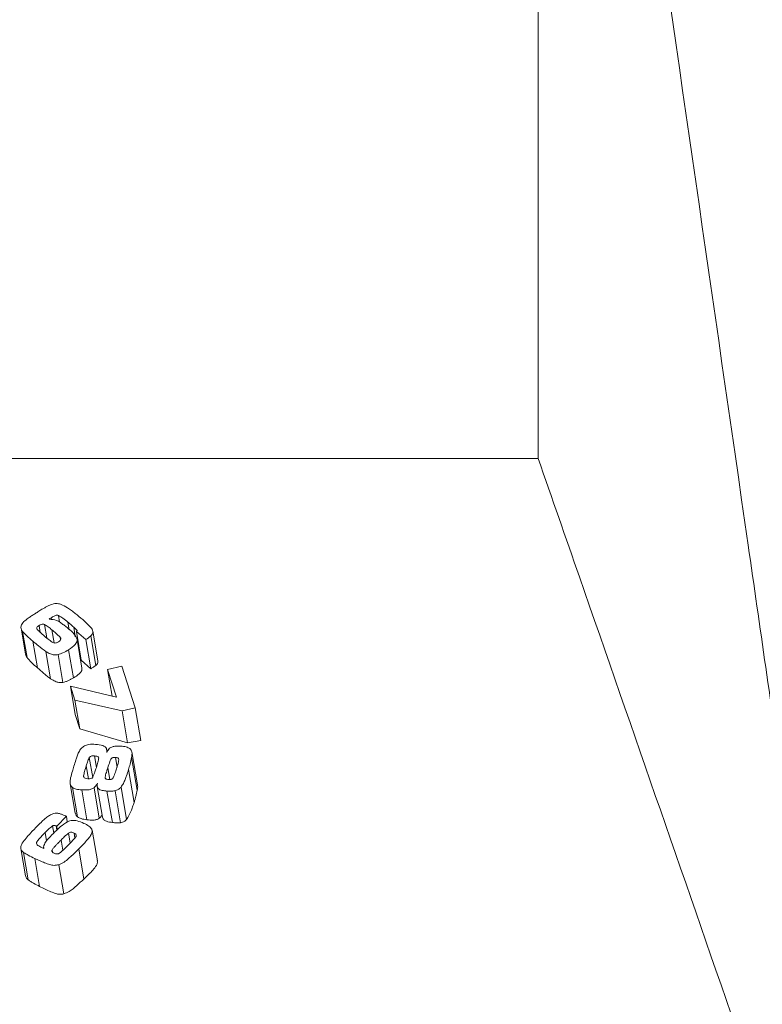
# Model space of a CAD drawing. Header units: millimetres. Extents: x -102560 to 77680, y 7163 to 33028.
# Tile 25 of 80: x -95334 to -95301, y 13977 to 14022. Entities that reach past the tile are written whole.
import ezdxf
from ezdxf import colors
from ezdxf.entities.mleader import LeaderData, LeaderLine
from ezdxf.math import Vec2, Vec3

# ---------------------------------------------------------------- set-up
doc = ezdxf.new("R2010")
doc.units = ezdxf.units.MM
for name, color, linetype, lineweight in [('RR_IWK_opisy', 7, 'Continuous', 0), ('RR_IWK_opisy_piony', 7, 'Continuous', 0), ('RR_IWK_urzadzenia', 7, 'Continuous', 13)]:
    doc.layers.add(name, color=color, linetype=linetype, lineweight=lineweight)
doc.styles.add('RR', font='GARA.TTF', dxfattribs={"height": 200})

# ---------------------------------------------------------------- blocks, each defined once
blk = doc.blocks.new('_None')

msp = doc.modelspace()

# ---------------------------------------------------------------- linework, layer by layer
at = {"layer": 'RR_IWK_urzadzenia', "color": 7, "linetype": 'Continuous', "lineweight": 13}
for p, q in [((-95310.717, 14064.111), (-95310.717, 14002.111)), ((-95310.717, 14002.111), (-95364.757, 14002.111)), ((-95332.404, 13994.696), (-95332.455, 13994.993)), ((-95333.275, 13994.219), (-95333.33, 13994.542)), ((-95332.978, 13993.973), (-95333.082, 13994.583)), ((-95332.771, 13994.804), (-95332.785, 13994.886)), ((-95334.148, 13994.423), (-95333.946, 13993.245)), ((-95333.876, 13993.091), (-95334.078, 13994.273)), ((-95331.21, 13993.902), (-95331.641, 13994.261)), ((-95331.419, 13992.966), (-95331.641, 13994.261)), ((-95330.664, 13992.941), (-95330.893, 13994.278)), ((-95333.405, 13992.62), (-95333.611, 13993.823)), ((-95332.354, 13993.892), (-95332.373, 13994.006)), ((-95331.388, 13992.606), (-95331.61, 13993.905)), ((-95330.984, 13992.581), (-95331.21, 13993.902)), ((-95330.756, 13992.733), (-95330.984, 13994.066)), ((-95332.81, 13992.128), (-95333.02, 13993.359)), ((-95332.258, 13991.961), (-95332.473, 13993.22)), ((-95331.773, 13992.161), (-95331.992, 13993.442)), ((-95331.419, 13992.966), (-95330.984, 13992.581)), ((-95330.231, 13992.545), (-95329.588, 13992.702)), ((-95329.827, 13991.294), (-95330.231, 13992.545)), ((-95330.025, 13991.342), (-95330.231, 13992.545)), ((-95329.588, 13992.702), (-95328.978, 13990.811)), ((-95331.708, 13991.159), (-95331.914, 13991.795)), ((-95331.914, 13991.795), (-95329.827, 13991.294)), ((-95331.692, 13990.499), (-95331.914, 13991.795)), ((-95329.569, 13990.668), (-95331.708, 13991.159)), ((-95331.484, 13989.848), (-95331.708, 13991.159)), ((-95328.978, 13990.811), (-95329.569, 13990.668)), ((-95329.322, 13989.222), (-95329.569, 13990.668)), ((-95328.724, 13989.326), (-95328.978, 13990.811)), ((-95331.692, 13990.499), (-95331.484, 13989.848)), ((-95331.484, 13989.848), (-95329.322, 13989.222)), ((-95329.322, 13989.222), (-95328.724, 13989.326)), ((-95330.249, 13988.807), (-95330.268, 13988.918)), ((-95328.87, 13987.317), (-95329.125, 13988.806)), ((-95330.902, 13987.655), (-95331.056, 13988.556)), ((-95330.732, 13988.11), (-95330.821, 13988.629)), ((-95329.796, 13988.124), (-95329.871, 13988.562)), ((-95328.883, 13987.071), (-95329.138, 13988.561)), ((-95329.025, 13986.522), (-95329.279, 13988.007)), ((-95331.305, 13987.681), (-95331.312, 13987.719)), ((-95331.915, 13987.361), (-95331.689, 13986.036)), ((-95331.587, 13985.862), (-95331.814, 13987.193)), ((-95331.168, 13985.734), (-95331.4, 13987.089)), ((-95330.603, 13985.8), (-95330.841, 13987.188)), ((-95330.694, 13987.245), (-95330.455, 13985.849)), ((-95330.011, 13985.609), (-95330.254, 13987.034)), ((-95329.638, 13985.603), (-95329.886, 13987.052)), ((-95329.367, 13985.744), (-95329.618, 13987.211)), ((-95332.094, 13985.892), (-95332.533, 13985.45)), ((-95332.051, 13985.641), (-95332.094, 13985.892)), ((-95332.665, 13985.13), (-95332.72, 13985.455)), ((-95332.526, 13985.262), (-95332.559, 13985.459)), ((-95332.504, 13985.282), (-95332.533, 13985.45)), ((-95330.689, 13983.87), (-95330.927, 13985.265)), ((-95331.915, 13984.684), (-95331.991, 13985.131)), ((-95331.707, 13984.917), (-95331.744, 13985.132)), ((-95334.159, 13984.433), (-95333.948, 13983.201)), ((-95333.116, 13984.433), (-95333.119, 13984.456)), ((-95332.727, 13984.275), (-95332.742, 13984.363)), ((-95331.302, 13983.046), (-95331.535, 13984.411)), ((-95333.824, 13983.015), (-95334.036, 13984.254)), ((-95333.308, 13982.718), (-95333.524, 13983.981)), ((-95332.214, 13982.376), (-95332.439, 13983.695))]:
    msp.add_line(p, q, dxfattribs=at)
at = {"layer": 'RR_IWK_urzadzenia', "color": 8, "linetype": 'Continuous', "lineweight": 13}
for p, q in [((-95331.965, 13994.335), (-95332.026, 13994.692)), ((-95332.648, 13993.751), (-95332.749, 13994.34)), ((-95331.688, 13994.032), (-95331.762, 13994.467)), ((-95331.094, 13987.597), (-95331.194, 13988.18)), ((-95330.128, 13987.556), (-95330.22, 13988.092)), ((-95332.995, 13984.774), (-95333.06, 13985.153)), ((-95332.256, 13984.353), (-95332.335, 13984.814))]:
    msp.add_line(p, q, dxfattribs=at)
at = {"layer": 'RR_IWK_urzadzenia', "color": 7, "linetype": 'Continuous', "lineweight": 13}
for points, knots in [([(-95310.717, 14064.111), (-95307.542, 14042.135), (-95303.835, 14016.474), (-95300.139, 13990.799), (-95299.608, 13987.111)], [0, 0, 0, 0, 0.856379, 1, 1, 1, 1]), ([(-95310.717, 14002.111), (-95310.093, 14000.321), (-95307.022, 13991.498), (-95303.957, 13982.658), (-95301.514, 13975.611)], [0, 0, 0, 0, 0.202919, 1, 1, 1, 1]), ([(-95333.384, 13995.156), (-95333.323, 13995.194), (-95333.221, 13995.258), (-95333.076, 13995.345), (-95332.951, 13995.415), (-95332.86, 13995.455), (-95332.815, 13995.474)], [0, 0, 0, 0, 0.340012, 0.560022, 0.78002, 1, 1, 1, 1]), ([(-95332.815, 13995.474), (-95332.727, 13995.503), (-95332.571, 13995.555), (-95332.422, 13995.52), (-95332.356, 13995.505)], [0, 0, 0, 0, 0.559565, 1, 1, 1, 1]), ([(-95332.356, 13995.505), (-95332.248, 13995.453), (-95332.07, 13995.368), (-95331.862, 13995.215), (-95331.689, 13995.085), (-95331.579, 13994.994), (-95331.524, 13994.949)], [0, 0, 0, 0, 0.339403, 0.559588, 0.779792, 1, 1, 1, 1]), ([(-95334.021, 13994.714), (-95333.955, 13994.768), (-95333.846, 13994.858), (-95333.676, 13994.969), (-95333.53, 13995.063), (-95333.433, 13995.125), (-95333.384, 13995.156)], [0, 0, 0, 0, 0.3398113, 0.5598724, 0.7799337, 1, 1, 1, 1]), ([(-95332.455, 13994.993), (-95332.476, 13994.998), (-95332.518, 13995.009), (-95332.589, 13994.992), (-95332.678, 13994.951), (-95332.741, 13994.913), (-95332.785, 13994.886)], [0, 0, 0, 0, 0.185657, 0.371776, 0.558889, 1, 1, 1, 1]), ([(-95332.026, 13994.692), (-95332.098, 13994.754), (-95332.228, 13994.864), (-95332.385, 13994.954), (-95332.455, 13994.993)], [0, 0, 0, 0, 0.560627, 1, 1, 1, 1]), ([(-95334.078, 13994.273), (-95334.102, 13994.311), (-95334.15, 13994.387), (-95334.162, 13994.547), (-95334.075, 13994.651), (-95334.021, 13994.714)], [0, 0, 0, 0, 0.281402, 0.562199, 1, 1, 1, 1]), ([(-95333.33, 13994.542), (-95333.35, 13994.528), (-95333.391, 13994.501), (-95333.433, 13994.454), (-95333.443, 13994.403), (-95333.429, 13994.377), (-95333.421, 13994.364)], [0, 0, 0, 0, 0.280768, 0.560443, 0.779899, 1, 1, 1, 1]), ([(-95333.082, 13994.583), (-95333.105, 13994.589), (-95333.15, 13994.601), (-95333.243, 13994.59), (-95333.297, 13994.56), (-95333.33, 13994.542)], [0, 0, 0, 0, 0.280323, 0.560284, 1, 1, 1, 1]), ([(-95332.749, 13994.34), (-95332.806, 13994.389), (-95332.908, 13994.476), (-95333.029, 13994.55), (-95333.082, 13994.583)], [0, 0, 0, 0, 0.560576, 1, 1, 1, 1]), ([(-95332.785, 13994.886), (-95332.803, 13994.874), (-95332.834, 13994.853), (-95332.864, 13994.83), (-95332.877, 13994.82)], [0, 0, 0, 0, 0.559982, 1, 1, 1, 1]), ([(-95332.877, 13994.82), (-95332.756, 13994.813), (-95332.556, 13994.803), (-95332.361, 13994.674), (-95332.209, 13994.563), (-95332.112, 13994.484), (-95332.064, 13994.444)], [0, 0, 0, 0, 0.3375055, 0.5581045, 0.7790452, 1, 1, 1, 1]), ([(-95331.762, 13994.467), (-95331.811, 13994.509), (-95331.898, 13994.585), (-95331.987, 13994.659), (-95332.026, 13994.692)], [0, 0, 0, 0, 0.559999, 1, 1, 1, 1]), ([(-95331.524, 13994.949), (-95331.41, 13994.854), (-95331.205, 13994.684), (-95331.033, 13994.496), (-95330.958, 13994.413)], [0, 0, 0, 0, 0.560152, 1, 1, 1, 1]), ([(-95333.611, 13993.823), (-95333.707, 13993.902), (-95333.877, 13994.044), (-95334.017, 13994.203), (-95334.078, 13994.273)], [0, 0, 0, 0, 0.560138, 1, 1, 1, 1]), ([(-95333.421, 13994.364), (-95333.373, 13994.314), (-95333.287, 13994.225), (-95333.188, 13994.144), (-95333.145, 13994.108)], [0, 0, 0, 0, 0.559699, 1, 1, 1, 1]), ([(-95333.145, 13994.108), (-95333.071, 13994.047), (-95332.938, 13993.936), (-95332.797, 13993.832), (-95332.734, 13993.786)], [0, 0, 0, 0, 0.56005, 1, 1, 1, 1]), ([(-95332.373, 13994.006), (-95332.44, 13994.07), (-95332.56, 13994.185), (-95332.691, 13994.293), (-95332.749, 13994.34)], [0, 0, 0, 0, 0.559911, 1, 1, 1, 1]), ([(-95332.064, 13994.444), (-95331.883, 13994.302), (-95331.657, 13994.124), (-95331.592, 13993.824), (-95331.721, 13993.627), (-95331.884, 13993.516), (-95331.992, 13993.442)], [0, 0, 0, 0, 0.500348, 0.624805, 0.749736, 1, 1, 1, 1]), ([(-95331.612, 13994.315), (-95331.637, 13994.345), (-95331.682, 13994.398), (-95331.738, 13994.446), (-95331.762, 13994.467)], [0, 0, 0, 0, 0.5589096, 1, 1, 1, 1]), ([(-95331.641, 13994.261), (-95331.63, 13994.27), (-95331.61, 13994.286), (-95331.612, 13994.306), (-95331.612, 13994.315)], [0, 0, 0, 0, 0.561087, 1, 1, 1, 1]), ([(-95330.958, 13994.413), (-95330.938, 13994.384), (-95330.897, 13994.324), (-95330.883, 13994.228), (-95330.914, 13994.137), (-95330.961, 13994.09), (-95330.984, 13994.066)], [0, 0, 0, 0, 0.280374, 0.559985, 0.779892, 1, 1, 1, 1]), ([(-95333.02, 13993.359), (-95333.134, 13993.444), (-95333.337, 13993.594), (-95333.527, 13993.753), (-95333.611, 13993.823)], [0, 0, 0, 0, 0.559951, 1, 1, 1, 1]), ([(-95332.734, 13993.786), (-95332.713, 13993.773), (-95332.669, 13993.745), (-95332.553, 13993.74), (-95332.487, 13993.779), (-95332.446, 13993.803)], [0, 0, 0, 0, 0.281713, 0.559846, 1, 1, 1, 1]), ([(-95332.446, 13993.803), (-95332.423, 13993.819), (-95332.377, 13993.85), (-95332.331, 13993.908), (-95332.341, 13993.964), (-95332.362, 13993.992), (-95332.373, 13994.006)], [0, 0, 0, 0, 0.280976, 0.559529, 0.779334, 1, 1, 1, 1]), ([(-95330.984, 13994.066), (-95331.024, 13994.034), (-95331.096, 13993.977), (-95331.175, 13993.925), (-95331.21, 13993.902)], [0, 0, 0, 0, 0.559891, 1, 1, 1, 1]), ([(-95333.943, 13993.245), (-95333.936, 13993.213), (-95333.923, 13993.159), (-95333.89, 13993.11), (-95333.876, 13993.091)], [0, 0, 0, 0, 0.598262, 1, 1, 1, 1]), ([(-95332.473, 13993.22), (-95332.533, 13993.213), (-95332.652, 13993.199), (-95332.846, 13993.253), (-95332.954, 13993.319), (-95333.02, 13993.359)], [0, 0, 0, 0, 0.279426, 0.55922, 1, 1, 1, 1]), ([(-95331.992, 13993.442), (-95332.074, 13993.391), (-95332.221, 13993.299), (-95332.396, 13993.244), (-95332.473, 13993.22)], [0, 0, 0, 0, 0.560941, 1, 1, 1, 1]), ([(-95333.876, 13993.091), (-95333.842, 13993.049), (-95333.774, 13992.965), (-95333.617, 13992.808), (-95333.49, 13992.695), (-95333.405, 13992.62)], [0, 0, 0, 0, 0.2502751, 0.500349, 1, 1, 1, 1]), ([(-95331.475, 13993.116), (-95331.47, 13993.111), (-95331.456, 13993.099), (-95331.445, 13993.084), (-95331.438, 13993.075)], [0, 0, 0, 0, 0.3768335, 1, 1, 1, 1]), ([(-95330.984, 13992.581), (-95330.944, 13992.605), (-95330.885, 13992.642), (-95330.809, 13992.692), (-95330.774, 13992.72), (-95330.756, 13992.733)], [0, 0, 0, 0, 0.499077, 0.749206, 1, 1, 1, 1]), ([(-95330.756, 13992.733), (-95330.729, 13992.761), (-95330.675, 13992.816), (-95330.652, 13992.894), (-95330.666, 13992.933), (-95330.668, 13992.94)], [0, 0, 0, 0, 0.448368, 0.90223, 1, 1, 1, 1]), ([(-95333.405, 13992.62), (-95333.309, 13992.536), (-95333.164, 13992.411), (-95332.966, 13992.246), (-95332.862, 13992.167), (-95332.81, 13992.128)], [0, 0, 0, 0, 0.499761, 0.749783, 1, 1, 1, 1]), ([(-95331.773, 13992.161), (-95331.679, 13992.219), (-95331.541, 13992.304), (-95331.422, 13992.444), (-95331.379, 13992.536), (-95331.39, 13992.587), (-95331.394, 13992.605)], [0, 0, 0, 0, 0.480119, 0.7095728, 0.89741, 1, 1, 1, 1]), ([(-95332.81, 13992.128), (-95332.772, 13992.103), (-95332.683, 13992.043), (-95332.537, 13991.975), (-95332.38, 13991.949), (-95332.293, 13991.958), (-95332.258, 13991.961)], [0, 0, 0, 0, 0.251763, 0.593536, 0.8332, 1, 1, 1, 1]), ([(-95332.258, 13991.961), (-95332.213, 13991.971), (-95332.124, 13991.99), (-95332.001, 13992.041), (-95331.884, 13992.098), (-95331.81, 13992.14), (-95331.773, 13992.161)], [0, 0, 0, 0, 0.249516, 0.498212, 0.748465, 1, 1, 1, 1]), ([(-95331.75, 13988.167), (-95331.722, 13988.259), (-95331.675, 13988.411), (-95331.603, 13988.622), (-95331.541, 13988.802), (-95331.46, 13988.914), (-95331.42, 13988.97)], [0, 0, 0, 0, 0.340178, 0.560286, 0.780328, 1, 1, 1, 1]), ([(-95331.42, 13988.97), (-95331.377, 13989.012), (-95331.292, 13989.095), (-95331.047, 13989.165), (-95330.876, 13989.157), (-95330.771, 13989.152)], [0, 0, 0, 0, 0.280056, 0.558931, 1, 1, 1, 1]), ([(-95330.771, 13989.152), (-95330.657, 13989.142), (-95330.499, 13989.13), (-95330.333, 13989.049), (-95330.298, 13988.992), (-95330.281, 13988.964)], [0, 0, 0, 0, 0.560225, 0.780167, 1, 1, 1, 1]), ([(-95330.281, 13988.964), (-95330.273, 13988.929), (-95330.259, 13988.867), (-95330.263, 13988.804), (-95330.265, 13988.776)], [0, 0, 0, 0, 0.559544, 1, 1, 1, 1]), ([(-95330.265, 13988.776), (-95330.249, 13988.816), (-95330.22, 13988.887), (-95330.16, 13988.95), (-95330.134, 13988.978)], [0, 0, 0, 0, 0.5605136, 1, 1, 1, 1]), ([(-95330.134, 13988.978), (-95330.094, 13989.002), (-95330.013, 13989.05), (-95329.833, 13989.079), (-95329.709, 13989.075), (-95329.633, 13989.072)], [0, 0, 0, 0, 0.278808, 0.559134, 1, 1, 1, 1]), ([(-95329.633, 13989.072), (-95329.544, 13989.065), (-95329.387, 13989.052), (-95329.266, 13988.987), (-95329.213, 13988.958)], [0, 0, 0, 0, 0.561306, 1, 1, 1, 1]), ([(-95329.213, 13988.958), (-95329.185, 13988.927), (-95329.128, 13988.864), (-95329.113, 13988.723), (-95329.129, 13988.623), (-95329.138, 13988.561)], [0, 0, 0, 0, 0.27927, 0.559253, 1, 1, 1, 1]), ([(-95331.056, 13988.556), (-95331.086, 13988.486), (-95331.139, 13988.361), (-95331.177, 13988.235), (-95331.194, 13988.18)], [0, 0, 0, 0, 0.5596567, 1, 1, 1, 1]), ([(-95330.821, 13988.629), (-95330.873, 13988.633), (-95330.946, 13988.639), (-95331.027, 13988.595), (-95331.046, 13988.569), (-95331.056, 13988.556)], [0, 0, 0, 0, 0.559282, 0.778786, 1, 1, 1, 1]), ([(-95330.63, 13988.545), (-95330.636, 13988.561), (-95330.649, 13988.594), (-95330.725, 13988.621), (-95330.785, 13988.626), (-95330.821, 13988.629)], [0, 0, 0, 0, 0.278706, 0.557922, 1, 1, 1, 1]), ([(-95330.736, 13988.096), (-95330.71, 13988.18), (-95330.662, 13988.329), (-95330.64, 13988.479), (-95330.63, 13988.545)], [0, 0, 0, 0, 0.560468, 1, 1, 1, 1]), ([(-95329.871, 13988.562), (-95329.905, 13988.563), (-95329.955, 13988.565), (-95330.021, 13988.545), (-95330.095, 13988.488), (-95330.137, 13988.325), (-95330.186, 13988.185), (-95330.22, 13988.092)], [0, 0, 0, 0, 0.124656, 0.187073, 0.24932, 0.498986, 1, 1, 1, 1]), ([(-95329.803, 13988.099), (-95329.78, 13988.186), (-95329.744, 13988.317), (-95329.707, 13988.47), (-95329.748, 13988.527), (-95329.795, 13988.553), (-95329.841, 13988.559), (-95329.871, 13988.562)], [0, 0, 0, 0, 0.501325, 0.750422, 0.812825, 0.875331, 1, 1, 1, 1]), ([(-95329.138, 13988.561), (-95329.16, 13988.457), (-95329.199, 13988.272), (-95329.255, 13988.088), (-95329.279, 13988.007)], [0, 0, 0, 0, 0.559968, 1, 1, 1, 1]), ([(-95331.9, 13987.629), (-95331.875, 13987.729), (-95331.829, 13987.909), (-95331.775, 13988.088), (-95331.75, 13988.167)], [0, 0, 0, 0, 0.5599673, 1, 1, 1, 1]), ([(-95331.194, 13988.18), (-95331.221, 13988.094), (-95331.268, 13987.941), (-95331.298, 13987.786), (-95331.312, 13987.719)], [0, 0, 0, 0, 0.5601, 1, 1, 1, 1]), ([(-95330.898, 13987.66), (-95330.864, 13987.741), (-95330.804, 13987.886), (-95330.757, 13988.032), (-95330.736, 13988.096)], [0, 0, 0, 0, 0.559753, 1, 1, 1, 1]), ([(-95330.22, 13988.092), (-95330.236, 13988.038), (-95330.263, 13987.95), (-95330.298, 13987.827), (-95330.334, 13987.723), (-95330.332, 13987.653), (-95330.33, 13987.619)], [0, 0, 0, 0, 0.340378, 0.560622, 0.780861, 1, 1, 1, 1]), ([(-95329.969, 13987.641), (-95329.934, 13987.726), (-95329.87, 13987.878), (-95329.824, 13988.031), (-95329.803, 13988.099)], [0, 0, 0, 0, 0.559826, 1, 1, 1, 1]), ([(-95329.279, 13988.007), (-95329.307, 13987.915), (-95329.354, 13987.764), (-95329.433, 13987.556), (-95329.504, 13987.379), (-95329.58, 13987.267), (-95329.618, 13987.211)], [0, 0, 0, 0, 0.340178, 0.560288, 0.780358, 1, 1, 1, 1]), ([(-95331.814, 13987.193), (-95331.847, 13987.227), (-95331.913, 13987.295), (-95331.928, 13987.45), (-95331.911, 13987.561), (-95331.9, 13987.629)], [0, 0, 0, 0, 0.27889, 0.559046, 1, 1, 1, 1]), ([(-95331.312, 13987.719), (-95331.312, 13987.705), (-95331.313, 13987.678), (-95331.295, 13987.639), (-95331.228, 13987.605), (-95331.164, 13987.6), (-95331.119, 13987.596)], [0, 0, 0, 0, 0.187189, 0.37373, 0.559948, 1, 1, 1, 1]), ([(-95331.119, 13987.596), (-95331.071, 13987.592), (-95331.005, 13987.588), (-95330.927, 13987.624), (-95330.908, 13987.648), (-95330.898, 13987.66)], [0, 0, 0, 0, 0.559762, 0.779237, 1, 1, 1, 1]), ([(-95330.686, 13987.394), (-95330.709, 13987.353), (-95330.748, 13987.281), (-95330.813, 13987.216), (-95330.841, 13987.188)], [0, 0, 0, 0, 0.560744, 1, 1, 1, 1]), ([(-95330.254, 13987.034), (-95330.328, 13987.041), (-95330.474, 13987.054), (-95330.663, 13987.128), (-95330.706, 13987.267), (-95330.693, 13987.352), (-95330.686, 13987.394)], [0, 0, 0, 0, 0.281484, 0.559215, 0.778835, 1, 1, 1, 1]), ([(-95330.33, 13987.619), (-95330.323, 13987.607), (-95330.309, 13987.584), (-95330.251, 13987.563), (-95330.205, 13987.558), (-95330.177, 13987.555)], [0, 0, 0, 0, 0.278318, 0.558549, 1, 1, 1, 1]), ([(-95330.177, 13987.555), (-95330.154, 13987.554), (-95330.107, 13987.553), (-95330.038, 13987.568), (-95329.993, 13987.603), (-95329.977, 13987.628), (-95329.969, 13987.641)], [0, 0, 0, 0, 0.280817, 0.559704, 0.779479, 1, 1, 1, 1]), ([(-95331.4, 13987.089), (-95331.486, 13987.096), (-95331.639, 13987.108), (-95331.761, 13987.167), (-95331.814, 13987.193)], [0, 0, 0, 0, 0.561195, 1, 1, 1, 1]), ([(-95330.841, 13987.188), (-95330.885, 13987.16), (-95330.975, 13987.106), (-95331.177, 13987.078), (-95331.316, 13987.085), (-95331.4, 13987.089)], [0, 0, 0, 0, 0.2788906, 0.5588613, 1, 1, 1, 1]), ([(-95329.886, 13987.052), (-95329.955, 13987.042), (-95330.079, 13987.024), (-95330.201, 13987.031), (-95330.254, 13987.034)], [0, 0, 0, 0, 0.559351, 1, 1, 1, 1]), ([(-95329.618, 13987.211), (-95329.658, 13987.172), (-95329.73, 13987.102), (-95329.838, 13987.068), (-95329.886, 13987.052)], [0, 0, 0, 0, 0.559829, 1, 1, 1, 1]), ([(-95329.025, 13986.522), (-95329.011, 13986.568), (-95328.983, 13986.659), (-95328.932, 13986.841), (-95328.903, 13986.979), (-95328.883, 13987.071)], [0, 0, 0, 0, 0.250024, 0.500054, 1, 1, 1, 1]), ([(-95328.883, 13987.071), (-95328.878, 13987.106), (-95328.868, 13987.176), (-95328.857, 13987.259), (-95328.872, 13987.304), (-95328.876, 13987.316)], [0, 0, 0, 0, 0.430219, 0.861071, 1, 1, 1, 1]), ([(-95329.367, 13985.744), (-95329.295, 13985.865), (-95329.183, 13986.052), (-95329.092, 13986.316), (-95329.047, 13986.454), (-95329.025, 13986.522)], [0, 0, 0, 0, 0.4813182, 0.7405363, 1, 1, 1, 1]), ([(-95333.392, 13985.469), (-95333.325, 13985.535), (-95333.215, 13985.645), (-95333.05, 13985.792), (-95332.902, 13985.913), (-95332.777, 13985.97), (-95332.714, 13985.999)], [0, 0, 0, 0, 0.3403061, 0.5604991, 0.7805593, 1, 1, 1, 1]), ([(-95332.714, 13985.999), (-95332.676, 13986.01), (-95332.6, 13986.033), (-95332.468, 13986.031), (-95332.343, 13985.995), (-95332.216, 13985.946), (-95332.135, 13985.91), (-95332.094, 13985.892)], [0, 0, 0, 0, 0.169719, 0.339401, 0.55934, 0.779651, 1, 1, 1, 1]), ([(-95332.695, 13985.102), (-95332.587, 13985.212), (-95332.395, 13985.408), (-95332.151, 13985.574), (-95332.044, 13985.646)], [0, 0, 0, 0, 0.5607479, 1, 1, 1, 1]), ([(-95332.044, 13985.646), (-95331.971, 13985.672), (-95331.826, 13985.725), (-95331.555, 13985.683), (-95331.399, 13985.615), (-95331.303, 13985.573)], [0, 0, 0, 0, 0.278509, 0.558088, 1, 1, 1, 1]), ([(-95331.683, 13986.038), (-95331.676, 13986), (-95331.665, 13985.935), (-95331.61, 13985.884), (-95331.587, 13985.862)], [0, 0, 0, 0, 0.574718, 1, 1, 1, 1]), ([(-95331.587, 13985.862), (-95331.535, 13985.833), (-95331.449, 13985.785), (-95331.299, 13985.753), (-95331.212, 13985.74), (-95331.168, 13985.734)], [0, 0, 0, 0, 0.425814, 0.710882, 1, 1, 1, 1]), ([(-95331.168, 13985.734), (-95331.12, 13985.728), (-95331.022, 13985.717), (-95330.872, 13985.714), (-95330.72, 13985.733), (-95330.642, 13985.778), (-95330.603, 13985.8)], [0, 0, 0, 0, 0.2518968, 0.5045044, 0.7595632, 1, 1, 1, 1]), ([(-95330.603, 13985.8), (-95330.586, 13985.815), (-95330.551, 13985.844), (-95330.51, 13985.898), (-95330.486, 13985.937), (-95330.474, 13985.958)], [0, 0, 0, 0, 0.3132564, 0.6254118, 1, 1, 1, 1]), ([(-95330.454, 13985.849), (-95330.454, 13985.848), (-95330.456, 13985.82), (-95330.432, 13985.772), (-95330.373, 13985.708), (-95330.233, 13985.643), (-95330.101, 13985.623), (-95330.011, 13985.609)], [0, 0, 0, 0, 0.009562, 0.188644, 0.340757, 0.544643, 1, 1, 1, 1]), ([(-95330.011, 13985.609), (-95329.98, 13985.605), (-95329.918, 13985.598), (-95329.794, 13985.588), (-95329.7, 13985.597), (-95329.638, 13985.603)], [0, 0, 0, 0, 0.2503057, 0.5008032, 1, 1, 1, 1]), ([(-95329.638, 13985.603), (-95329.61, 13985.609), (-95329.541, 13985.624), (-95329.444, 13985.672), (-95329.392, 13985.721), (-95329.367, 13985.744)], [0, 0, 0, 0, 0.251131, 0.638974, 1, 1, 1, 1]), ([(-95334.091, 13984.674), (-95333.972, 13984.827), (-95333.76, 13985.1), (-95333.504, 13985.356), (-95333.392, 13985.469)], [0, 0, 0, 0, 0.559779, 1, 1, 1, 1]), ([(-95333.06, 13985.153), (-95333.147, 13985.064), (-95333.277, 13984.931), (-95333.413, 13984.771), (-95333.462, 13984.666), (-95333.434, 13984.62), (-95333.42, 13984.598)], [0, 0, 0, 0, 0.501388, 0.751801, 0.876577, 1, 1, 1, 1]), ([(-95332.72, 13985.455), (-95332.789, 13985.401), (-95332.91, 13985.305), (-95333.014, 13985.2), (-95333.06, 13985.153)], [0, 0, 0, 0, 0.559501, 1, 1, 1, 1]), ([(-95332.559, 13985.459), (-95332.588, 13985.472), (-95332.628, 13985.489), (-95332.687, 13985.472), (-95332.709, 13985.461), (-95332.72, 13985.455)], [0, 0, 0, 0, 0.558927, 0.77896, 1, 1, 1, 1]), ([(-95332.533, 13985.45), (-95332.538, 13985.452), (-95332.547, 13985.455), (-95332.555, 13985.458), (-95332.559, 13985.459)], [0, 0, 0, 0, 0.5600147, 1, 1, 1, 1]), ([(-95331.744, 13985.132), (-95331.787, 13985.151), (-95331.846, 13985.179), (-95331.942, 13985.161), (-95331.975, 13985.141), (-95331.991, 13985.131)], [0, 0, 0, 0, 0.559131, 0.77889, 1, 1, 1, 1]), ([(-95330.94, 13985.308), (-95330.933, 13985.254), (-95330.918, 13985.144), (-95331.029, 13984.966), (-95331.177, 13984.787), (-95331.352, 13984.597), (-95331.474, 13984.473), (-95331.535, 13984.411)], [0, 0, 0, 0, 0.168642, 0.338624, 0.559027, 0.77951, 1, 1, 1, 1]), ([(-95331.303, 13985.573), (-95331.219, 13985.534), (-95331.069, 13985.466), (-95330.98, 13985.356), (-95330.94, 13985.308)], [0, 0, 0, 0, 0.561492, 1, 1, 1, 1]), ([(-95333.115, 13984.572), (-95333.082, 13984.637), (-95333.028, 13984.743), (-95332.908, 13984.879), (-95332.804, 13984.992), (-95332.731, 13985.066), (-95332.695, 13985.102)], [0, 0, 0, 0, 0.339328, 0.559528, 0.779757, 1, 1, 1, 1]), ([(-95332.335, 13984.814), (-95332.384, 13984.765), (-95332.466, 13984.682), (-95332.576, 13984.567), (-95332.668, 13984.468), (-95332.717, 13984.398), (-95332.742, 13984.363)], [0, 0, 0, 0, 0.340162, 0.56027, 0.780366, 1, 1, 1, 1]), ([(-95331.991, 13985.131), (-95332.059, 13985.074), (-95332.18, 13984.971), (-95332.287, 13984.862), (-95332.335, 13984.814)], [0, 0, 0, 0, 0.559728, 1, 1, 1, 1]), ([(-95331.987, 13984.607), (-95331.906, 13984.694), (-95331.786, 13984.823), (-95331.622, 13984.989), (-95331.662, 13985.09), (-95331.716, 13985.118), (-95331.744, 13985.132)], [0, 0, 0, 0, 0.5023514, 0.7515833, 0.8748997, 1, 1, 1, 1]), ([(-95334.036, 13984.254), (-95334.071, 13984.285), (-95334.141, 13984.348), (-95334.181, 13984.5), (-95334.125, 13984.608), (-95334.091, 13984.674)], [0, 0, 0, 0, 0.280618, 0.560676, 1, 1, 1, 1]), ([(-95333.42, 13984.598), (-95333.367, 13984.564), (-95333.271, 13984.504), (-95333.164, 13984.455), (-95333.116, 13984.433)], [0, 0, 0, 0, 0.5594889, 1, 1, 1, 1]), ([(-95333.122, 13984.485), (-95333.124, 13984.493), (-95333.128, 13984.522), (-95333.12, 13984.552), (-95333.115, 13984.572)], [0, 0, 0, 0, 0.297973, 1, 1, 1, 1]), ([(-95332.742, 13984.363), (-95332.747, 13984.346), (-95332.758, 13984.312), (-95332.721, 13984.258), (-95332.673, 13984.235), (-95332.644, 13984.221)], [0, 0, 0, 0, 0.280036, 0.5588981, 1, 1, 1, 1]), ([(-95331.535, 13984.411), (-95331.625, 13984.322), (-95331.773, 13984.174), (-95331.993, 13983.977), (-95332.188, 13983.812), (-95332.356, 13983.734), (-95332.439, 13983.695)], [0, 0, 0, 0, 0.340503, 0.560819, 0.781014, 1, 1, 1, 1]), ([(-95332.407, 13984.222), (-95332.324, 13984.291), (-95332.176, 13984.415), (-95332.045, 13984.548), (-95331.987, 13984.607)], [0, 0, 0, 0, 0.559654, 1, 1, 1, 1]), ([(-95333.524, 13983.981), (-95333.625, 13984.027), (-95333.805, 13984.109), (-95333.966, 13984.209), (-95334.036, 13984.254)], [0, 0, 0, 0, 0.560196, 1, 1, 1, 1]), ([(-95332.439, 13983.695), (-95332.51, 13983.682), (-95332.652, 13983.655), (-95332.871, 13983.707), (-95333.081, 13983.787), (-95333.305, 13983.882), (-95333.451, 13983.948), (-95333.524, 13983.981)], [0, 0, 0, 0, 0.168733, 0.338492, 0.558947, 0.779467, 1, 1, 1, 1]), ([(-95332.644, 13984.221), (-95332.624, 13984.213), (-95332.585, 13984.196), (-95332.52, 13984.181), (-95332.455, 13984.194), (-95332.423, 13984.212), (-95332.407, 13984.222)], [0, 0, 0, 0, 0.280871, 0.560564, 0.779664, 1, 1, 1, 1]), ([(-95331.302, 13983.046), (-95331.232, 13983.113), (-95331.092, 13983.247), (-95330.894, 13983.452), (-95330.748, 13983.633), (-95330.679, 13983.778), (-95330.692, 13983.845), (-95330.697, 13983.868)], [0, 0, 0, 0, 0.263512, 0.527086, 0.781415, 0.925309, 1, 1, 1, 1]), ([(-95333.941, 13983.202), (-95333.939, 13983.182), (-95333.933, 13983.125), (-95333.881, 13983.064), (-95333.836, 13983.025), (-95333.824, 13983.015)], [0, 0, 0, 0, 0.2814174, 0.8080063, 1, 1, 1, 1]), ([(-95333.824, 13983.015), (-95333.785, 13982.987), (-95333.707, 13982.932), (-95333.533, 13982.834), (-95333.398, 13982.764), (-95333.308, 13982.718)], [0, 0, 0, 0, 0.2500347, 0.4999738, 1, 1, 1, 1]), ([(-95332.214, 13982.376), (-95332.131, 13982.41), (-95331.899, 13982.506), (-95331.619, 13982.756), (-95331.408, 13982.949), (-95331.302, 13983.046)], [0, 0, 0, 0, 0.215762, 0.605105, 1, 1, 1, 1]), ([(-95333.308, 13982.718), (-95333.224, 13982.676), (-95333.057, 13982.592), (-95332.8, 13982.475), (-95332.578, 13982.381), (-95332.37, 13982.349), (-95332.264, 13982.367), (-95332.214, 13982.376)], [0, 0, 0, 0, 0.250805, 0.501676, 0.746248, 0.878428, 1, 1, 1, 1])]:
    msp.add_open_spline(points, degree=3, knots=knots, dxfattribs=at)

# ---------------------------------------------------------------- next in the draw order: leaders
at = {"layer": 'RR_IWK_opisy_piony'}
ml = msp.add_multileader_mtext('Standard', dxfattribs=at)
ml.set_content('Zestawy wodomierzowe CW\\P- zawór kulowy DN15\\P- wodomierz JS90 {\\A1;Q{\\H0.7x;\\S^ 3;}=1,6 m{\\H0.7x;\\S3^ ;}/h DN15}\\P- filtr siatkowy DN15\\P- zawór zwrotny DN15\\P- zawór kulowy DN15\\P', color=256, style='RR')
ml.set_leader_properties()
ml.set_arrow_properties(name='NONE')
ml.build(insert=Vec2(0, 0))
ml.multileader.update_dxf_attribs({"text_left_attachment_type": 6, "text_right_attachment_type": 6, "dogleg_length": 0, "arrow_head_size": 0.18})
ctx = ml.context
ctx.base_point, ctx.char_height, ctx.arrow_head_size, ctx.landing_gap_size, ctx.plane_origin = Vec3(-101665.221, 15165.685), 200, 0.18, 25, Vec3(-81038.218, 115222.602)
ctx.left_attachment, ctx.right_attachment = 6, 6
notes = []
notes.append((ctx, [(0, (1, 1, 0), (-97023.95, 15165.71), (-1, 0), 0, [(2, [(-94950.995, 16033.601), (-95450.944, 16033.64), (-95950.944, 16033.64)], 0, [])])]))
ctx.mtext.insert = Vec3(-101640.221, 15440.985)
ctx.mtext.has_bg_fill, ctx.mtext.bg_color, ctx.mtext.bg_scale_factor, ctx.mtext.bg_transparency, ctx.mtext.use_window_bg_color = 1, -1027028792, 1, 0, 1
for ctx, leaders in notes:
    for number, flags, end, landing, length, lines in leaders:
        leader = LeaderData()
        leader.index, (leader.has_last_leader_line, leader.has_dogleg_vector, leader.attachment_direction) = number, flags
        leader.last_leader_point, leader.dogleg_vector, leader.dogleg_length = Vec3(end), Vec3(landing), length
        for number, points, colour, breaks in lines:
            line = LeaderLine()
            line.index, line.vertices, line.color, line.breaks = number, Vec3.list(points), colors.encode_raw_color(colour), breaks
            leader.lines.append(line)
        ctx.leaders.append(leader)

# ---------------------------------------------------------------- next in the draw order: leaders
ml = msp.add_multileader_mtext('Standard', dxfattribs=at)
ml.set_content('Zestawy wodomierzowe ZW\\P- zawór kulowy DN15\\P- wodomierz JS {\\A1;Q{\\H0.7x;\\S^ 3;}=1,6/2,5 m{\\H0.7x;\\S3^ ;}/h DN15}\\P- filtr siatkowy DN15\\P- zawór zwrotny DN15\\P- zawór kulowy DN15\\P', color=256, style='RR')
ml.set_leader_properties()
ml.set_arrow_properties(name='NONE')
ml.build(insert=Vec2(0, 0))
ml.multileader.update_dxf_attribs({"text_left_attachment_type": 6, "text_right_attachment_type": 6, "dogleg_length": 0, "arrow_head_size": 0.18})
ctx = ml.context
ctx.base_point, ctx.char_height, ctx.arrow_head_size, ctx.landing_gap_size, ctx.plane_origin = Vec3(-102165.064, 17354.382), 200, 0.18, 25, Vec3(-81038.218, 117392.717)
ctx.left_attachment, ctx.right_attachment = 6, 6
notes = []
notes.append((ctx, [(0, (1, 1, 0), (-97304.574, 17354.407), (-1, 0), 0, [(2, [(-94825.991, 18484.051), (-95325.941, 18476.33), (-95825.941, 18484.644)], 0, [])])]))
ctx.mtext.insert = Vec3(-102140.064, 17629.682)
ctx.mtext.has_bg_fill, ctx.mtext.bg_color, ctx.mtext.bg_scale_factor, ctx.mtext.bg_transparency, ctx.mtext.use_window_bg_color = 1, -1027028792, 1, 0, 1
for ctx, leaders in notes:
    for number, flags, end, landing, length, lines in leaders:
        leader = LeaderData()
        leader.index, (leader.has_last_leader_line, leader.has_dogleg_vector, leader.attachment_direction) = number, flags
        leader.last_leader_point, leader.dogleg_vector, leader.dogleg_length = Vec3(end), Vec3(landing), length
        for number, points, colour, breaks in lines:
            line = LeaderLine()
            line.index, line.vertices, line.color, line.breaks = number, Vec3.list(points), colors.encode_raw_color(colour), breaks
            leader.lines.append(line)
        ctx.leaders.append(leader)

# ---------------------------------------------------------------- next in the draw order: texts
at = {"layer": 'RR_IWK_opisy', "insert": (-102160.687, 30202.116), "char_height": 200, "width": 12404.74488, "attachment_point": 1, "style": 'RR'}
msp.add_mtext('\\pi-500,l500,xqjt0,2;UWAGI:\\P1.^IBudynek zasilany będzie z projektowanego przyłącza wodociągowego - wg odrębnego opracowania;\\P2.^IGłówny zestaw wodomierzowy  zlokalizowany będzie w studni wodomierzowej;\\P3.^IIndywidualne zestawy wodomierzowe dla poszczególnych mieszkań instalowane będą w\\~szachtach instalacyjnych na korytarzach ogólnych;\\P4.^IInstalację rozdzielczą wody zimnej, ciepłej i cyrkulacji należy prowadzić pod stropem parteru oraz w\\~szachtach; \\P5.^IDoprowadzenie wody do poszczególnych mieszkań z szafek rodzielaczy prowadzić w\\~warstwach posadzkowych;\\P6.^IInstalację rozdzielczą prowadzoną pod stropem i w szachtach wykonać z rur stalowych zaciskowych;\\P7.^IInstalację prowwadzoną w posadzce wykonać z rur tworzywowych PERT;\\P8.^IPodejścia pod pojedyncze przybory wykonywać rurą %%c16x2,0;\\P9.^ICiepła woda przygotowywana będzie centralnie w zasobniku ciepłej wody zasilanym z\\~pompy ciepła;\\P10.^INależy wykonać instalację cyrkulacji;\\P11.^ICałość instalacji wodociągowej należy izolować termicznie;\\P12.^IWszystkie roboty należy wykonać zgodnie z Polskimi Normami, Warunkami Technicznymi Wykonania i Odbioru Robót oraz zgodnie ze sztuką budowlaną;\\P13.^IRysunki rozpatrywać łącznie z informacjami zawartymi w części opisowej oraz z\\~dokumentacją branżową;\\P14.^IUwagi i opisy zamieszczane w części rys. projektu stanowią integralną część niniejszego opracowania;\\P15.^IWszystkie wymiary, otwory i rzędne należy sprawdzić na budowie, a wszelkie odstępstwa należy korygować przy udziale projektanta i użytkownika, prace montażowe wykonywać zgodnie z obowiązującymi przepisami BHP, zarządzeniami oraz normami PN;\\P16.^IWszelkie wątpliwości i niejasności należy wyjaśnić z projektantem.', dxfattribs=at)

doc.saveas('drawing.dxf')
